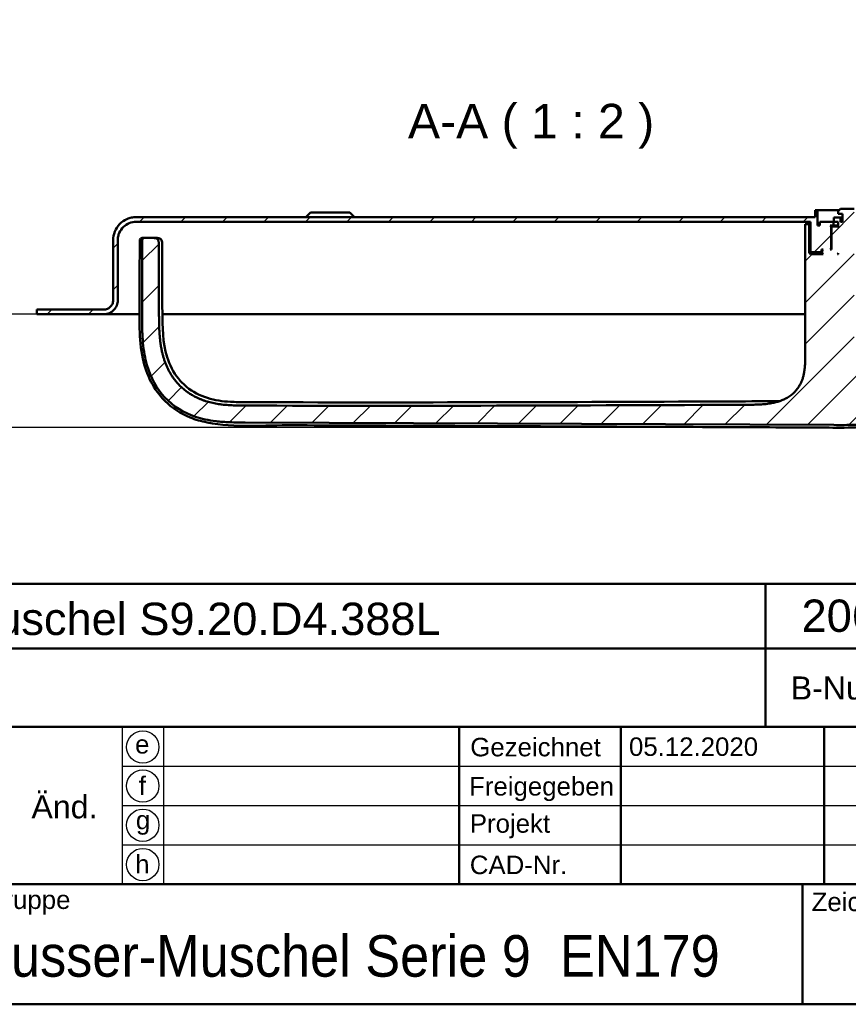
# Model space of a CAD drawing. Header units: millimetres. Extents: x 20 to 833, y 20 to 574.
# Tile 8 of 17: x 541 to 720, y 20 to 233. Entities that reach past the tile are written whole.
import ezdxf
from ezdxf.enums import TextEntityAlignment as Align

# ---------------------------------------------------------------- set-up
doc = ezdxf.new("R2010")
doc.units = ezdxf.units.MM
doc.header["$LTSCALE"] = 2
for name, color, linetype, lineweight in [('Bemaßungen(DIN)', 7, 'Continuous', 25), ('Sichtbare Kanten(DIN)', 7, 'Continuous', 50), ('Skizziergeometrie(DIN)', 7, 'Continuous', 50), ('Skizzierlinie(DIN)', 7, 'Continuous', 25), ('Symbole(DIN)', 7, 'Continuous', 25)]:
    doc.layers.add(name, color=color, linetype=linetype, lineweight=lineweight)
doc.layers.add('Schraffur', color=179, linetype='Continuous', lineweight=9, true_color=0x1e1e47)
doc.styles.add('Aktuell-DIN', font='arial.ttf')
doc.styles.add('Aktuell-DINGroßer Text', font='arial.ttf')
doc.styles.add('STANDARD-DIN~0', font='arial.ttf')
doc.styles.add('Textstil10', font='arial.ttf')
doc.styles.add('Textstil41', font='arial.ttf', dxfattribs={"width": 0.8})
doc.styles.add('Textstil83', font='arial.ttf', dxfattribs={"width": 0.8})
doc.dimstyles.new('CAD-LAN', dxfattribs={"dimscale": 2, "dimtxt": 3.5, "dimasz": 2.5, "dimexe": 3.175, "dimexo": 0, "dimgap": 0.8, "dimtad": 1, "dimrnd": 1e-08, "dimtxsty": 'STANDARD-DIN~0', "dimcen": 0.09, "dimdle": 10, "dimclrd": 250, "dimclre": 250, "dimclrt": 250, "dimadec": 0, "dimazin": 2, "dimtfac": 1, "dimtmove": 0, "dimatfit": 3, "dimfxl": 1, "dimtolj": 1, "dimtzin": 0, "dimlwd": 25, "dimlwe": 25, "dimarcsym": 0})

# ---------------------------------------------------------------- blocks, each defined once
blk = doc.blocks.new('Ränder Standardrahmen')
at = {"layer": 'Skizziergeometrie(DIN)', "flags": 128}
blk.add_lwpolyline([(10, 10), (10, 287), (410, 287), (410, 10), (10, 10)], dxfattribs=at)
blk = doc.blocks.new('Schriftfelder Heusser')
at = {"layer": 'Skizziergeometrie(DIN)'}
for p, q in [((101, 236.92), (291, 236.92)), ((232, 229.92), (232, 236.92)), ((101, 229.92), (291, 229.92)), ((232, 229.92), (232, 221.42)), ((101, 221.42), (291, 221.42)), ((198.85, 221.42), (198.85, 204.42)), ((216.35, 221.42), (216.35, 204.42)), ((238.35, 221.42), (238.35, 204.42)), ((101, 204.42), (291, 204.42)), ((236, 204.42), (236, 191.42)), ((291, 191.42), (101, 191.42))]:
    blk.add_line(p, q, dxfattribs=at)
at = {"layer": 'Skizzierlinie(DIN)'}
for p, q in [((162.35, 221.42), (162.35, 204.42)), ((166.85, 221.42), (166.85, 204.42)), ((162.35, 217.17), (278, 217.17)), ((162.35, 212.92), (278, 212.92)), ((162.35, 208.67), (278, 208.67))]:
    blk.add_line(p, q, dxfattribs=at)
for centre in [(164.6, 219.25), (164.6, 215.04), (164.6, 210.79), (164.6, 206.54)]:
    blk.add_circle(centre, 1.75, dxfattribs=at)
at = {"layer": 'Symbole(DIN)', "color": 179, "true_color": 0x262659, "style": 'Aktuell-DIN'}
for s, insert, char_height, attachment_point in [('B-Nummer', (234.74, 225.62), 2.489, 4), ('\\fArial|b0|i0;e', (164.54, 219.53), 2, 5), ('\\fArial|b0|i0;Gezeichnet', (200.05, 219.23), 2, 4), ('\\fArial|b0|i0;f', (164.55, 215.06), 2, 5), ('\\fArial|b0|i0;Freigegeben', (199.92, 216), 2, 1), ('\\fArial|b0|i0;Projekt', (200, 211.98), 2, 1), ('\\fArial|b0|i0;g', (164.63, 211.05), 2, 5), ('\\fArial|b0|i0;h', (164.55, 206.57), 2, 5), ('\\fArial|b0|i0;CAD-Nr.', (200, 207.5), 2, 1), ('\\fArial|b0|i0;\\H2.0000;Baugruppe', (143.1, 203.73), 2, 1), ('\\fArial|b0|i0;Zeichnungs-Nr.', (237, 203.5), 2, 1)]:
    blk.add_mtext(s, dxfattribs=dict(at, insert=insert, char_height=char_height, attachment_point=attachment_point))
at = {"layer": 'Symbole(DIN)', "color": 179, "true_color": 0x262659, "insert": (156.12, 212.76), "char_height": 2.489, "width": 12.3494, "attachment_point": 5, "style": 'Aktuell-DIN'}
blk.add_mtext('Änd.', dxfattribs=at)
at = {"layer": 'Symbole(DIN)', "color": 7, "insert": (143.1, 196.62), "char_height": 4.5, "width": 90.18, "attachment_point": 4, "style": 'Aktuell-DIN'}
blk.add_mtext('\\fArial|b0|i0;\\W0.90;\\H4.5000;Heusser-Muschel Serie 9  EN179', dxfattribs=at)
at = {"layer": 'Symbole(DIN)', "color": 179, "true_color": 0x262659}
for tag, height, style, p in [('AUTOR', 2.49, 'Aktuell-DIN', (240.03, 219.26)), ('KONTROLLDATUM', 2, 'Textstil10', (217.42, 215.04)), ('KONTROLLIERT_VON', 2, 'Textstil10', (239.98, 215.05))]:
    blk.add_attdef(tag, text='', height=height, dxfattribs=dict(at, style=style)).set_placement(p, align=Align.MIDDLE_LEFT)
at = {"layer": 'Symbole(DIN)', "color": 179, "true_color": 0x262659, "style": 'Textstil10'}
blk.add_attdef('ERSTELLUNGSDATUM_001', (217.23, 218.29), '', height=2, dxfattribs=at)
at = {"layer": 'Symbole(DIN)', "color": 7, "style": 'Textstil83', "width": 0.8}
blk.add_attdef('Anfänglicher_Ansichtsmaßstab_001', (281.57, 213.34), '', height=2.3, dxfattribs=at)
at = {"layer": 'Symbole(DIN)', "color": 179, "true_color": 0x262659, "style": 'Textstil10'}
blk.add_attdef('PROJEKT', text='', height=2, dxfattribs=at).set_placement((217.77, 209.72), align=Align.BOTTOM_LEFT)
at = {"layer": 'Symbole(DIN)', "color": 7, "style": 'Textstil41', "width": 0.8}
blk.add_attdef('STATUS', text='', height=5, dxfattribs=at).set_placement((284.53, 195.86), align=Align.MIDDLE_CENTER)
blk = doc.blocks.new('*D26')
at = {"layer": 'Bemaßungen(DIN)', "color": 250, "linetype": 'Continuous', "lineweight": 25, "true_color": 0x3f3f3f, "transparency": 16777216}
for p, q in [((544.27, 169.32), (512.35, 169.32)), ((518.7, 149.77), (518.7, 164.32)), ((716.62, 144.77), (512.35, 144.77))]:
    blk.add_line(p, q, dxfattribs=at)
at = {"layer": 'Bemaßungen(DIN)', "color": 250, "linetype": 'Continuous', "true_color": 0x3f3f3f, "transparency": 16777216}
for points in [[(517.87, 164.32), (519.54, 164.32), (518.7, 169.32)], [(517.87, 149.77), (519.54, 149.77), (518.7, 144.77)]]:
    blk.add_solid(points, dxfattribs=at)
at = {"layer": 'Defpoints', "color": 0, "linetype": 'Continuous', "transparency": 16777216}
for p in [(518.7, 169.32), (544.27, 169.32), (716.62, 144.77)]:
    blk.add_point(p, dxfattribs=at)
at = {"layer": 'Bemaßungen(DIN)', "color": 250, "linetype": 'Continuous', "lineweight": 25, "true_color": 0x3f3f3f, "transparency": 16777216, "insert": (509.96, 151.94), "char_height": 7, "attachment_point": 1, "rotation": 90, "style": 'STANDARD-DIN~0'}
blk.add_mtext('\\A1;25', dxfattribs=at)

msp = doc.modelspace()

# ---------------------------------------------------------------- hatches: boundary and pattern name
at = {"layer": 'Schraffur'}
h = msp.add_hatch(dxfattribs=at)
h.set_pattern_fill('ANSI31', color=256, scale=50.8, style=0)
h.set_pattern_definition([(45, (0, 0), (-4.49013, 4.49013), [])])
edge = h.paths.add_edge_path()
edge.add_line((751.774, 185.32), (751.774, 172.32))
edge.add_spline(control_points=[(751.774, 172.32), (751.774, 172.112), (751.796, 171.904), (751.88, 171.502), (751.942, 171.309), (752.18, 170.762), (752.408, 170.434), (752.968, 169.894), (753.293, 169.683), (754.007, 169.394), (754.387, 169.32), (754.774, 169.32)], knot_values=[-0.4735831, -0.4735831, -0.4735831, -0.4735831, -0.4108832, -0.4108832, -0.3500812, -0.3500812, -0.2314327, -0.2314327, -0.1160757, -0.1160757, 0, 0, 0, 0], degree=3, periodic=0)
edge.add_line((754.774, 169.32), (758.274, 169.32))
edge.add_line((758.274, 169.32), (758.274, 170.29))
edge.add_line((758.274, 170.29), (757.274, 170.29))
edge.add_line((757.274, 170.29), (757.274, 170.32))
edge.add_line((757.274, 170.32), (754.774, 170.32))
edge.add_spline(control_points=[(754.774, 170.32), (754.635, 170.32), (754.497, 170.335), (754.229, 170.391), (754.1, 170.432), (753.735, 170.591), (753.517, 170.743), (753.157, 171.117), (753.016, 171.333), (752.823, 171.809), (752.774, 172.062), (752.774, 172.32)], knot_values=[-0.3157143, -0.3157143, -0.3157143, -0.3157143, -0.2739221, -0.2739221, -0.2333875, -0.2333875, -0.1542884, -0.1542884, -0.0773838, -0.0773838, 0, 0, 0, 0], degree=3, periodic=0)
edge.add_line((752.774, 172.32), (752.774, 185.32))
edge.add_spline(control_points=[(752.774, 185.32), (752.774, 185.668), (752.739, 186.014), (752.598, 186.685), (752.495, 187.006), (752.098, 187.919), (751.718, 188.464), (750.784, 189.364), (750.243, 189.717), (749.053, 190.198), (748.419, 190.32), (747.774, 190.32)], knot_values=[-0.7893052, -0.7893052, -0.7893052, -0.7893052, -0.6848053, -0.6848053, -0.5834686, -0.5834686, -0.3857211, -0.3857211, -0.1934595, -0.1934595, 0, 0, 0, 0], degree=3, periodic=0)
edge.add_line((747.774, 190.32), (738.774, 190.32))
edge.add_line((738.774, 190.32), (738.774, 191.82))
edge.add_line((738.774, 191.82), (738.274, 191.82))
edge.add_line((738.274, 191.82), (738.274, 188.52))
edge.add_line((738.274, 188.52), (737.774, 188.52))
edge.add_line((737.774, 188.52), (737.774, 189.32))
edge.add_line((737.774, 189.32), (734.774, 189.32))
edge.add_line((734.774, 189.32), (734.774, 188.52))
edge.add_line((734.774, 188.52), (735.524, 188.52))
edge.add_line((735.524, 188.52), (735.324, 188.32))
edge.add_line((735.324, 188.32), (735.324, 183.52))
edge.add_line((735.324, 183.52), (735.524, 183.32))
edge.add_line((735.524, 183.32), (735.274, 183.32))
edge.add_line((735.274, 183.32), (735.274, 188.12))
edge.add_line((735.274, 188.12), (735.074, 188.32))
edge.add_line((735.074, 188.32), (733.974, 188.32))
edge.add_line((733.974, 188.32), (733.774, 188.12))
edge.add_line((733.774, 188.12), (733.774, 189.32))
edge.add_line((733.774, 189.32), (734.76, 189.32))
edge.add_line((734.76, 189.32), (734.76, 190.22))
edge.add_line((734.76, 190.22), (733.324, 190.22))
edge.add_line((733.324, 190.22), (733.324, 189.32))
edge.add_line((733.324, 189.32), (732.874, 189.32))
edge.add_line((732.874, 189.32), (732.874, 191.02))
edge.add_line((732.874, 191.02), (733.774, 191.02))
edge.add_line((733.774, 191.02), (733.774, 191.62))
edge.add_line((733.774, 191.62), (733.274, 192.12))
edge.add_line((733.274, 192.12), (730.324, 192.12))
edge.add_line((730.324, 192.12), (730.324, 177.279))
edge.add_line((730.324, 177.279), (739.833, 177.279))
edge.add_line((739.833, 177.279), (740.817, 178.263))
edge.add_line((740.817, 178.263), (740.817, 186.32))
edge.add_line((740.817, 186.32), (740.817, 188.82))
edge.add_line((740.817, 188.82), (740.074, 188.82))
edge.add_line((740.074, 188.82), (740.074, 182.62))
edge.add_line((740.074, 182.62), (739.774, 182.32))
edge.add_line((739.774, 182.32), (737.074, 182.32))
edge.add_line((737.074, 182.32), (737.274, 182.52))
edge.add_line((737.274, 182.52), (737.274, 183.12))
edge.add_line((737.274, 183.12), (737.074, 183.32))
edge.add_line((737.074, 183.32), (737.374, 183.32))
edge.add_line((737.374, 183.32), (737.374, 182.82))
edge.add_line((737.374, 182.82), (737.474, 182.72))
edge.add_line((737.474, 182.72), (739.574, 182.72))
edge.add_line((739.574, 182.72), (739.774, 182.92))
edge.add_line((739.774, 182.92), (739.774, 189.32))
edge.add_line((739.774, 189.32), (747.774, 189.32))
edge.add_spline(control_points=[(747.774, 189.32), (748.053, 189.32), (748.329, 189.292), (748.866, 189.179), (749.123, 189.097), (749.853, 188.779), (750.289, 188.475), (751.009, 187.728), (751.291, 187.295), (751.677, 186.344), (751.774, 185.836), (751.774, 185.32)], knot_values=[-0.6314442, -0.6314442, -0.6314442, -0.6314442, -0.5478443, -0.5478443, -0.4667749, -0.4667749, -0.3085769, -0.3085769, -0.1547676, -0.1547676, 0, 0, 0, 0], degree=3, periodic=0)
h.paths.add_polyline_path([(733.774, 182.32), (733.774, 182.52), (733.974, 182.32)], flags=0)
edge = h.paths.add_edge_path()
edge.add_line((561.774, 172.32), (561.774, 185.32))
edge.add_spline(control_points=[(561.774, 185.32), (561.774, 185.599), (561.803, 185.876), (561.915, 186.412), (561.998, 186.669), (562.316, 187.399), (562.62, 187.835), (563.367, 188.555), (563.8, 188.837), (564.751, 189.223), (565.258, 189.32), (565.774, 189.32)], knot_values=[-0.6314442, -0.6314442, -0.6314442, -0.6314442, -0.5478443, -0.5478443, -0.4667749, -0.4667749, -0.3085769, -0.3085769, -0.1547676, -0.1547676, 0, 0, 0, 0], degree=3, periodic=0)
edge.add_line((565.774, 189.32), (711.774, 189.32))
edge.add_line((711.774, 189.32), (711.774, 182.92))
edge.add_line((711.774, 182.92), (711.974, 182.72))
edge.add_line((711.974, 182.72), (714.074, 182.72))
edge.add_line((714.074, 182.72), (714.174, 182.82))
edge.add_line((714.174, 182.82), (714.174, 183.32))
edge.add_line((714.174, 183.32), (714.474, 183.32))
edge.add_line((714.474, 183.32), (714.274, 183.12))
edge.add_line((714.274, 183.12), (714.274, 182.52))
edge.add_line((714.274, 182.52), (714.474, 182.32))
edge.add_line((714.474, 182.32), (711.774, 182.32))
edge.add_line((711.774, 182.32), (711.474, 182.62))
edge.add_line((711.474, 182.62), (711.474, 188.82))
edge.add_line((711.474, 188.82), (710.631, 188.82))
edge.add_line((710.631, 188.82), (710.631, 186.32))
edge.add_line((710.631, 186.32), (710.631, 160.904))
edge.add_spline(control_points=[(710.631, 160.904), (710.631, 156.458), (710.631, 152.9), (707.103, 149.77), (703.077, 149.752), (698.043, 149.73)], knot_values=[0, 0, 0, 0, 0, 0, 1, 1, 1, 1, 1, 1], degree=5, periodic=0)
edge.add_spline(control_points=[(698.043, 149.73), (661.847, 149.572), (625.65, 149.429), (589.453, 149.558)], knot_values=[0.0000183, 0.0000183, 0.0000183, 0.0000183, 10.8591286, 10.8591286, 10.8591286, 10.8591286], degree=3, periodic=0)
edge.add_spline(control_points=[(589.453, 149.558), (582.917, 149.581), (576.957, 149.61), (570.764, 155.287), (570.737, 161.767), (570.703, 169.858)], knot_values=[0, 0, 0, 0, 0, 0, 1, 1, 1, 1, 1, 1], degree=5, periodic=0)
edge.add_spline(control_points=[(570.703, 169.858), (570.673, 177.155), (570.656, 181.042), (570.655, 184.407)], knot_values=[0, 0, 0, 0, 1.0033721, 1.0033721, 1.0033721, 1.0033721], weights=[1.044297, 1.00552, 1.0006869, 1.0000845], degree=3, periodic=0)
edge.add_spline(control_points=[(570.655, 184.407), (570.655, 184.973), (570.655, 185.48), (570.342, 185.82), (569.82, 185.82), (569.244, 185.82)], knot_values=[0, 0, 0, 0, 0, 0, 1, 1, 1, 1, 1, 1], degree=5, periodic=0)
edge.add_line((569.244, 185.82), (567.654, 185.82))
edge.add_spline(control_points=[(567.654, 185.82), (567.549, 185.82), (567.441, 185.82), (567.308, 185.783), (567.27, 185.767), (567.205, 185.721), (567.179, 185.693), (567.131, 185.619), (567.115, 185.571), (567.089, 185.439), (567.089, 185.346), (567.089, 185.255)], knot_values=[-0.0997525, -0.0997525, -0.0997525, -0.0997525, -0.0687231, -0.0687231, -0.0556331, -0.0556331, -0.0432165, -0.0432165, -0.0273736, -0.0273736, -0.0000528, -0.0000528, -0.0000528, -0.0000528], degree=3, periodic=0)
edge.add_spline(control_points=[(567.089, 185.255), (567.088, 183.337), (567.085, 181.506), (567.079, 179.579), (567.073, 177.63), (567.065, 175.624), (567.057, 173.686), (567.052, 172.4), (567.046, 171.115), (567.041, 169.829)], knot_values=[0, 0, 0, 0, 0.4082996, 0.4082996, 0.4082996, 0.82096, 0.82096, 0.82096, 1.0946134, 1.0946134, 1.0946134, 1.0946134], degree=3, periodic=0)
edge.add_spline(control_points=[(567.041, 169.829), (567.036, 168.693), (567.029, 167.554), (567.057, 166.34), (567.085, 165.126), (567.148, 164.059), (567.235, 163.141), (567.41, 161.304), (567.693, 159.808), (568.096, 158.399), (569.71, 152.762), (573.332, 148.879), (578.624, 147.116), (579.946, 146.675), (581.352, 146.361), (583.079, 146.159), (583.942, 146.058), (584.945, 145.983), (586.086, 145.943), (587.228, 145.902), (588.299, 145.899), (589.369, 145.894)], knot_values=[0, 0, 0, 0, 0.2406476, 0.2406476, 0.2406476, 0.4812952, 0.4812952, 0.4812952, 0.9625904, 0.9625904, 0.9625904, 2.8877711, 2.8877711, 2.8877711, 3.3690663, 3.3690663, 3.3690663, 3.6097139, 3.6097139, 3.6097139, 3.8503615, 3.8503615, 3.8503615, 3.8503615], degree=3, periodic=0)
edge.add_line((589.369, 145.894), (716.842, 145.348))
edge.add_spline(control_points=[(716.842, 145.348), (718.308, 145.341), (719.775, 145.334), (721.335, 145.378), (722.894, 145.422), (724.276, 145.512), (725.631, 145.667)], knot_values=[0, 0, 0, 0, 0.4403832, 0.4403832, 0.4403832, 0.8807664, 0.8807664, 0.8807664, 0.8807664], degree=3, periodic=0)
edge.add_spline(control_points=[(725.631, 145.667), (727.411, 145.87), (729.021, 146.175), (730.535, 146.596)], knot_values=[0, 0, 0, 0, 0.5001725, 0.5001725, 0.5001725, 0.5001725], degree=3, periodic=0)
edge.add_spline(control_points=[(730.535, 146.596), (732.07, 147.022), (733.75, 147.637), (735.576, 148.442)], knot_values=[0, 0, 0, 0, 0.5374565, 0.5374565, 0.5374565, 0.5374565], degree=3, periodic=0)
edge.add_spline(control_points=[(735.576, 148.442), (736.04, 148.646), (736.374, 148.8), (736.777, 148.996), (737.18, 149.192), (737.575, 149.394), (737.968, 149.597), (738.066, 149.647), (738.165, 149.698), (738.263, 149.749), (738.558, 149.901), (738.854, 150.053), (739.151, 150.201), (739.201, 150.226), (739.25, 150.25), (739.3, 150.274), (739.35, 150.299), (739.399, 150.323), (739.449, 150.347), (739.699, 150.467), (739.95, 150.583), (740.207, 150.69), (740.259, 150.711), (740.31, 150.732), (740.36, 150.752)], knot_values=[0, 0, 0, 0, 0.1300988, 0.1300988, 0.1300988, 0.2601975, 0.2601975, 0.2601975, 0.2927222, 0.2927222, 0.2927222, 0.3902963, 0.3902963, 0.3902963, 0.4065586, 0.4065586, 0.4065586, 0.422821, 0.422821, 0.422821, 0.5041327, 0.5041327, 0.5041327, 0.5203951, 0.5203951, 0.5203951, 0.5203951], degree=3, periodic=0)
edge.add_spline(control_points=[(740.36, 150.752), (740.453, 150.789), (740.544, 150.823), (740.66, 150.898), (740.696, 150.93), (740.758, 151.01), (740.779, 151.056), (740.817, 151.199), (740.817, 151.304), (740.817, 151.408)], knot_values=[-0.0935252, -0.0935252, -0.0935252, -0.0935252, -0.0642653, -0.0642653, -0.0483657, -0.0483657, -0.0312512, -0.0312512, 0, 0, 0, 0], degree=3, periodic=0)
edge.add_line((740.817, 151.408), (740.817, 171.378))
edge.add_line((740.817, 171.378), (739.833, 172.362))
edge.add_line((739.833, 172.362), (730.324, 172.362))
edge.add_line((730.324, 172.362), (730.324, 157.12))
edge.add_line((730.324, 157.12), (721.224, 157.12))
edge.add_line((721.224, 157.12), (721.224, 192.12))
edge.add_line((721.224, 192.12), (718.274, 192.12))
edge.add_line((718.274, 192.12), (717.774, 191.62))
edge.add_line((717.774, 191.62), (717.774, 191.02))
edge.add_line((717.774, 191.02), (718.674, 191.02))
edge.add_line((718.674, 191.02), (718.674, 189.32))
edge.add_line((718.674, 189.32), (718.224, 189.32))
edge.add_line((718.224, 189.32), (718.224, 190.22))
edge.add_line((718.224, 190.22), (716.788, 190.22))
edge.add_line((716.788, 190.22), (716.788, 189.32))
edge.add_line((716.788, 189.32), (717.774, 189.32))
edge.add_line((717.774, 189.32), (717.774, 188.12))
edge.add_line((717.774, 188.12), (717.574, 188.32))
edge.add_line((717.574, 188.32), (716.474, 188.32))
edge.add_line((716.474, 188.32), (716.274, 188.12))
edge.add_line((716.274, 188.12), (716.274, 183.32))
edge.add_line((716.274, 183.32), (716.024, 183.32))
edge.add_line((716.024, 183.32), (716.224, 183.52))
edge.add_line((716.224, 183.52), (716.224, 188.32))
edge.add_line((716.224, 188.32), (716.024, 188.52))
edge.add_line((716.024, 188.52), (716.774, 188.52))
edge.add_line((716.774, 188.52), (716.774, 189.32))
edge.add_line((716.774, 189.32), (713.774, 189.32))
edge.add_line((713.774, 189.32), (713.774, 188.52))
edge.add_line((713.774, 188.52), (713.274, 188.52))
edge.add_line((713.274, 188.52), (713.274, 191.82))
edge.add_line((713.274, 191.82), (712.774, 191.82))
edge.add_line((712.774, 191.82), (712.774, 190.32))
edge.add_line((712.774, 190.32), (565.774, 190.32))
edge.add_spline(control_points=[(565.774, 190.32), (565.427, 190.32), (565.08, 190.285), (564.41, 190.144), (564.088, 190.041), (563.176, 189.644), (562.631, 189.264), (561.731, 188.33), (561.378, 187.789), (560.896, 186.599), (560.774, 185.965), (560.774, 185.32)], knot_values=[-0.7893052, -0.7893052, -0.7893052, -0.7893052, -0.6848053, -0.6848053, -0.5834686, -0.5834686, -0.3857211, -0.3857211, -0.1934595, -0.1934595, 0, 0, 0, 0], degree=3, periodic=0)
edge.add_line((560.774, 185.32), (560.774, 172.32))
edge.add_spline(control_points=[(560.774, 172.32), (560.774, 172.181), (560.76, 172.043), (560.704, 171.775), (560.663, 171.646), (560.504, 171.281), (560.352, 171.063), (559.978, 170.703), (559.762, 170.562), (559.286, 170.369), (559.032, 170.32), (558.774, 170.32)], knot_values=[-0.3157221, -0.3157221, -0.3157221, -0.3157221, -0.2739221, -0.2739221, -0.2333875, -0.2333875, -0.1542884, -0.1542884, -0.0773838, -0.0773838, -0.0000019, -0.0000019, -0.0000019, -0.0000019], degree=3, periodic=0)
edge.add_line((558.774, 170.32), (544.274, 170.32))
edge.add_line((544.274, 170.32), (544.274, 169.32))
edge.add_line((544.274, 169.32), (558.774, 169.32))
edge.add_spline(control_points=[(558.774, 169.32), (558.983, 169.32), (559.191, 169.342), (559.593, 169.426), (559.786, 169.488), (560.333, 169.726), (560.66, 169.954), (561.2, 170.515), (561.412, 170.839), (561.701, 171.553), (561.774, 171.933), (561.774, 172.32)], knot_values=[-0.4735831, -0.4735831, -0.4735831, -0.4735831, -0.4108832, -0.4108832, -0.3500812, -0.3500812, -0.2314327, -0.2314327, -0.1160757, -0.1160757, 0, 0, 0, 0], degree=3, periodic=0)
h.paths.add_polyline_path([(717.774, 182.52), (717.774, 182.32), (717.574, 182.32)], flags=0)

# ---------------------------------------------------------------- linework, layer by layer
at = {"layer": 'Sichtbare Kanten(DIN)'}
for p, q in [((713.274, 191.82), (712.774, 191.82)), ((712.774, 191.82), (712.774, 190.32)), ((713.274, 188.52), (713.274, 191.82)), ((713.274, 191.82), (717.974, 191.82)), ((718.274, 192.12), (717.774, 191.62)), ((721.224, 192.12), (718.274, 192.12)), ((712.774, 190.32), (565.774, 190.32)), ((603.524, 191.32), (602.524, 190.32)), ((603.524, 191.32), (612.024, 191.32)), ((612.024, 191.32), (613.024, 190.32)), ((718.224, 190.22), (716.788, 190.22)), ((716.788, 190.22), (716.788, 189.32)), ((717.774, 191.62), (717.774, 191.02)), ((717.774, 191.02), (718.674, 191.02)), ((718.224, 189.32), (718.224, 190.22)), ((718.674, 190.22), (718.224, 190.22)), ((718.674, 191.02), (718.674, 189.32)), ((565.774, 189.32), (711.774, 189.32)), ((711.474, 188.82), (710.631, 188.82)), ((710.631, 186.32), (710.631, 188.82)), ((710.631, 186.32), (710.631, 188.82)), ((711.474, 182.62), (711.474, 188.82)), ((711.774, 188.82), (711.474, 188.82)), ((711.774, 189.32), (711.774, 182.92)), ((713.774, 188.52), (713.274, 188.52)), ((716.774, 189.32), (713.774, 189.32)), ((713.774, 189.32), (713.774, 188.52)), ((716.224, 188.32), (716.024, 188.52)), ((716.024, 188.52), (716.774, 188.52)), ((716.224, 183.52), (716.224, 188.32)), ((716.224, 188.32), (716.474, 188.32)), ((716.474, 188.32), (716.274, 188.12)), ((716.274, 188.12), (716.274, 183.32)), ((717.574, 188.32), (716.474, 188.32)), ((716.774, 188.52), (716.774, 189.32)), ((716.774, 189.32), (716.788, 189.32)), ((717.774, 188.52), (716.774, 188.52)), ((716.788, 189.32), (717.774, 189.32)), ((717.774, 188.12), (717.574, 188.32)), ((717.774, 188.32), (717.574, 188.32)), ((717.774, 189.32), (717.774, 188.12)), ((718.674, 189.32), (718.224, 189.32)), ((567.654, 185.82), (569.244, 185.82)), ((569.244, 185.82), (569.947, 185.82)), ((710.631, 186.32), (710.631, 160.904)), ((710.631, 186.32), (710.631, 160.904)), ((560.774, 185.32), (560.774, 172.32)), ((560.774, 172.32), (560.774, 185.32)), ((561.774, 172.32), (561.774, 185.32)), ((714.174, 182.82), (714.174, 183.32)), ((714.174, 183.32), (714.474, 183.32)), ((714.474, 183.32), (714.274, 183.12)), ((716.024, 183.32), (716.224, 183.52)), ((716.274, 183.32), (716.024, 183.32)), ((716.274, 183.52), (716.224, 183.52)), ((711.774, 182.32), (711.474, 182.62)), ((714.274, 182.62), (711.474, 182.62)), ((711.774, 182.92), (711.974, 182.72)), ((714.474, 182.32), (711.774, 182.32)), ((711.974, 182.72), (714.074, 182.72)), ((714.074, 182.72), (714.174, 182.82)), ((714.074, 182.72), (714.274, 182.72)), ((714.274, 182.82), (714.174, 182.82)), ((714.274, 183.12), (714.274, 182.52)), ((714.274, 182.52), (714.474, 182.32)), ((717.574, 182.32), (717.774, 182.52)), ((717.774, 182.32), (717.574, 182.32)), ((717.774, 182.52), (717.774, 182.32)), ((560.774, 172.32), (560.774, 172.32)), ((558.774, 170.32), (544.274, 170.32)), ((544.274, 170.32), (544.274, 169.32)), ((544.274, 170.29), (544.274, 170.29)), ((544.274, 169.32), (544.274, 170.29)), ((544.274, 169.32), (558.774, 169.32)), ((544.274, 169.32), (544.274, 169.32)), ((566.458, 169.32), (558.774, 169.32)), ((584.313, 169.32), (571.434, 169.32)), ((710.631, 169.32), (584.313, 169.32)), ((716.842, 145.348), (589.369, 145.894))]:
    msp.add_line(p, q, dxfattribs=at)
for points, degree, knots in [([(565.774, 190.32), (565.427, 190.32), (565.08, 190.285), (564.41, 190.144), (564.088, 190.041), (563.176, 189.644), (562.631, 189.264), (561.731, 188.33), (561.378, 187.789), (560.896, 186.599), (560.774, 185.965), (560.774, 185.32)], 3, [-0.78930523, -0.78930523, -0.78930523, -0.78930523, -0.68480532, -0.68480532, -0.58346864, -0.58346864, -0.38572109, -0.38572109, -0.19345948, -0.19345948, 0, 0, 0, 0]), ([(561.774, 185.32), (561.774, 185.599), (561.803, 185.876), (561.915, 186.412), (561.998, 186.669), (562.316, 187.399), (562.62, 187.835), (563.367, 188.555), (563.8, 188.837), (564.751, 189.223), (565.258, 189.32), (565.774, 189.32)], 3, [-0.63144419, -0.63144419, -0.63144419, -0.63144419, -0.54784426, -0.54784426, -0.46677491, -0.46677491, -0.30857687, -0.30857687, -0.15476759, -0.15476759, 0, 0, 0, 0]), ([(725.626, 145.105), (721.272, 144.607), (716.865, 144.786), (705.146, 144.837), (697.81, 144.868), (668.466, 144.994), (646.458, 145.088), (616.197, 145.218), (607.944, 145.253), (593.498, 145.316), (587.202, 144.715), (579.862, 146.144), (578.614, 146.498), (575.423, 147.793), (573.54, 149.013), (570.789, 151.754), (569.759, 153.188), (568.156, 156.294), (567.578, 157.999), (566.732, 161.847), (566.555, 164.031), (566.406, 169.822), (566.496, 173.447), (566.514, 178.529), (566.519, 179.988), (566.525, 182.176), (566.527, 182.906), (566.526, 184), (566.524, 184.365), (566.529, 184.825), (566.531, 184.921), (566.537, 185.127), (566.543, 185.239), (566.565, 185.386), (566.575, 185.431), (566.611, 185.553), (566.645, 185.619), (566.731, 185.718), (566.783, 185.755), (566.892, 185.795), (566.939, 185.806), (567.023, 185.816), (567.057, 185.819), (567.111, 185.821), (567.131, 185.821), (567.172, 185.822), (567.193, 185.822), (567.214, 185.822)], 3, [0, 0, 0, 0, 1.3147732, 1.3147732, 3.5156069, 3.5156069, 10.1181079, 10.1181079, 12.5940457, 12.5940457, 14.4517512, 14.4517512, 14.8372417, 14.8372417, 15.4848677, 15.4848677, 16.0022412, 16.0022412, 16.5333209, 16.5333209, 17.1842684, 17.1842684, 18.2712861, 18.2712861, 18.7090006, 18.7090006, 18.9277979, 18.9277979, 19.037268, 19.037268, 19.0659314, 19.0659314, 19.1002429, 19.1002429, 19.1167144, 19.1167144, 19.1500843, 19.1500843, 19.1808225, 19.1808225, 19.1996381, 19.1996381, 19.21058, 19.21058, 19.2165994, 19.2165994, 19.2229076, 19.2229076, 19.2229076, 19.2229076]), ([(567.654, 185.82), (567.549, 185.82), (567.441, 185.82), (567.308, 185.783), (567.27, 185.767), (567.205, 185.721), (567.179, 185.693), (567.131, 185.619), (567.115, 185.571), (567.089, 185.439), (567.089, 185.346), (567.089, 185.255)], 3, [-0.099752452, -0.099752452, -0.099752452, -0.099752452, -0.068723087, -0.068723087, -0.055633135, -0.055633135, -0.043216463, -0.043216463, -0.027373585, -0.027373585, -0.000052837, -0.000052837, -0.000052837, -0.000052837]), ([(567.095, 185.811), (567.095, 185.811), (567.095, 185.811), (567.098, 185.812), (567.11, 185.813), (567.143, 185.817), (567.158, 185.818), (567.192, 185.82), (567.21, 185.821), (567.246, 185.822), (567.261, 185.823), (567.286, 185.823), (567.296, 185.823), (567.313, 185.823), (567.319, 185.823), (567.329, 185.823), (567.332, 185.823), (567.338, 185.823), (567.34, 185.823), (567.342, 185.823), (567.342, 185.823), (567.343, 185.823), (567.343, 185.823), (567.343, 185.823)], 3, [0.040889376, 0.040889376, 0.040889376, 0.040889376, 0.04351179, 0.04351179, 0.063943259, 0.063943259, 0.075266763, 0.075266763, 0.084557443, 0.084557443, 0.090252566, 0.090252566, 0.093339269, 0.093339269, 0.095419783, 0.095419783, 0.096311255, 0.096311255, 0.09697961, 0.09697961, 0.097042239, 0.097042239, 0.097097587, 0.097097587, 0.097097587, 0.097097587]), ([(567.26, 185.817), (567.256, 185.817), (567.25, 185.818), (567.245, 185.819), (567.239, 185.819), (567.233, 185.82), (567.232, 185.82)], 5, [1.370673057, 1.370673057, 1.370673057, 1.370673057, 1.370673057, 1.370673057, 1.391806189, 1.395873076, 1.395873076, 1.395873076, 1.395873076, 1.395873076, 1.395873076]), ([(567.239, 185.815), (567.239, 185.815), (567.24, 185.815), (567.244, 185.815), (567.252, 185.816), (567.28, 185.818), (567.3, 185.82), (567.345, 185.821), (567.363, 185.822), (567.397, 185.822), (567.41, 185.822), (567.432, 185.822), (567.441, 185.822), (567.45, 185.822)], 3, [0.04302321, 0.04302321, 0.04302321, 0.04302321, 0.048472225, 0.048472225, 0.065382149, 0.065382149, 0.082093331, 0.082093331, 0.090516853, 0.090516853, 0.094716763, 0.094716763, 0.097316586, 0.097316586, 0.097316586, 0.097316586]), ([(567.337, 185.816), (567.337, 185.816), (567.344, 185.817), (567.365, 185.818), (567.372, 185.818), (567.384, 185.819), (567.387, 185.819), (567.391, 185.819), (567.392, 185.819), (567.405, 185.82), (567.419, 185.82), (567.443, 185.821), (567.449, 185.821), (567.465, 185.821), (567.474, 185.821), (567.491, 185.821), (567.497, 185.821), (567.508, 185.821), (567.512, 185.821), (567.518, 185.821), (567.52, 185.821), (567.522, 185.821), (567.523, 185.821), (567.524, 185.821), (567.524, 185.821), (567.524, 185.821), (567.524, 185.821), (567.524, 185.821)], 3, [0.043257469, 0.043257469, 0.043257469, 0.043257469, 0.063911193, 0.063911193, 0.072195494, 0.072195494, 0.074953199, 0.074953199, 0.075872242, 0.075872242, 0.085106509, 0.085106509, 0.088411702, 0.088411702, 0.091991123, 0.091991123, 0.094059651, 0.094059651, 0.095367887, 0.095367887, 0.095908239, 0.095908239, 0.096110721, 0.096110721, 0.09616816, 0.09616816, 0.09618252, 0.09618252, 0.09618252, 0.09618252]), ([(567.422, 185.818), (567.422, 185.818), (567.433, 185.819), (567.465, 185.82), (567.473, 185.82), (567.49, 185.82), (567.498, 185.82), (567.512, 185.821), (567.518, 185.821), (567.531, 185.821), (567.539, 185.821), (567.553, 185.821), (567.558, 185.821), (567.566, 185.821), (567.569, 185.821), (567.572, 185.821), (567.572, 185.821), (567.573, 185.821), (567.574, 185.821), (567.574, 185.821)], 3, [0.041204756, 0.041204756, 0.041204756, 0.041204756, 0.068784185, 0.068784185, 0.076970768, 0.076970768, 0.082340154, 0.082340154, 0.085424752, 0.085424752, 0.08876935, 0.08876935, 0.090316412, 0.090316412, 0.091134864, 0.091134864, 0.091301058, 0.091301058, 0.091425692, 0.091425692, 0.091425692, 0.091425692]), ([(567.488, 185.819), (567.488, 185.819), (567.49, 185.819), (567.498, 185.819), (567.508, 185.82), (567.532, 185.82), (567.54, 185.82), (567.556, 185.82), (567.563, 185.82), (567.577, 185.821), (567.583, 185.821), (567.593, 185.821), (567.597, 185.821), (567.604, 185.821), (567.607, 185.821), (567.609, 185.821)], 3, [0.041130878, 0.041130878, 0.041130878, 0.041130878, 0.052585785, 0.052585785, 0.07295608, 0.07295608, 0.080887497, 0.080887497, 0.086067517, 0.086067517, 0.08868268, 0.08868268, 0.089993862, 0.089993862, 0.090808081, 0.090808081, 0.090808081, 0.090808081]), ([(567.535, 185.82), (567.535, 185.82), (567.536, 185.82), (567.542, 185.82), (567.552, 185.82), (567.578, 185.82), (567.583, 185.82), (567.593, 185.82), (567.598, 185.82), (567.607, 185.82), (567.611, 185.82), (567.616, 185.82), (567.618, 185.82), (567.622, 185.82), (567.623, 185.82), (567.627, 185.82), (567.628, 185.82), (567.631, 185.82), (567.632, 185.82), (567.633, 185.82), (567.633, 185.82), (567.633, 185.82), (567.633, 185.82), (567.633, 185.82)], 3, [0.042153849, 0.042153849, 0.042153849, 0.042153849, 0.051584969, 0.051584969, 0.077457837, 0.077457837, 0.082709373, 0.082709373, 0.08665462, 0.08665462, 0.088479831, 0.088479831, 0.089149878, 0.089149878, 0.089838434, 0.089838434, 0.090267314, 0.090267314, 0.090572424, 0.090572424, 0.090605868, 0.090605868, 0.090618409, 0.090618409, 0.090618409, 0.090618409]), ([(567.56, 185.82), (567.56, 185.82), (567.56, 185.82), (567.56, 185.82), (567.56, 185.82), (567.563, 185.82), (567.57, 185.82), (567.599, 185.82), (567.607, 185.82), (567.623, 185.82), (567.627, 185.82), (567.634, 185.82), (567.637, 185.82), (567.644, 185.82), (567.648, 185.82), (567.652, 185.82), (567.652, 185.82), (567.653, 185.82), (567.653, 185.82), (567.654, 185.82), (567.654, 185.82), (567.654, 185.82)], 3, [0.045423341, 0.045423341, 0.045423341, 0.045423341, 0.048719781, 0.048719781, 0.050905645, 0.050905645, 0.072892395, 0.072892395, 0.079342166, 0.079342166, 0.080984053, 0.080984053, 0.082214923, 0.082214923, 0.083325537, 0.083325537, 0.083462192, 0.083462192, 0.083530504, 0.083530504, 0.08354758, 0.08354758, 0.08354758, 0.08354758]), ([(567.562, 185.82), (567.562, 185.82), (567.565, 185.82), (567.579, 185.82), (567.587, 185.82), (567.602, 185.82), (567.606, 185.82), (567.616, 185.82), (567.62, 185.82), (567.628, 185.82), (567.632, 185.82), (567.638, 185.82), (567.64, 185.82), (567.644, 185.82), (567.646, 185.82), (567.647, 185.82)], 3, [0.042845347, 0.042845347, 0.042845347, 0.042845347, 0.063924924, 0.063924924, 0.077136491, 0.077136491, 0.081925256, 0.081925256, 0.085010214, 0.085010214, 0.086567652, 0.086567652, 0.087348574, 0.087348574, 0.087833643, 0.087833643, 0.087833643, 0.087833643]), ([(567.622, 185.82), (567.622, 185.82), (567.621, 185.82), (567.62, 185.82), (567.619, 185.82), (567.617, 185.82), (567.617, 185.82)], 5, [0.504286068, 0.504286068, 0.504286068, 0.504286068, 0.504286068, 0.504286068, 0.521884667, 0.544861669, 0.544861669, 0.544861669, 0.544861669, 0.544861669, 0.544861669]), ([(569.971, 185.82), (569.971, 185.82), (569.971, 185.82), (569.971, 185.82), (569.971, 185.82), (569.971, 185.82), (569.971, 185.82), (569.971, 185.82), (569.971, 185.82), (569.972, 185.82), (569.972, 185.82), (569.973, 185.82), (569.973, 185.82), (569.973, 185.82), (569.973, 185.82), (569.974, 185.82), (569.974, 185.82), (569.974, 185.82), (569.974, 185.82), (569.974, 185.82), (569.974, 185.82), (569.974, 185.82), (569.974, 185.82), (569.975, 185.82), (569.975, 185.82), (569.976, 185.82), (569.976, 185.82), (569.978, 185.82), (569.979, 185.82), (569.983, 185.82), (569.988, 185.82), (569.997, 185.82), (570, 185.82), (570.011, 185.82), (570.019, 185.82), (570.061, 185.82), (570.095, 185.82), (570.163, 185.82), (570.197, 185.819), (570.299, 185.816), (570.367, 185.813), (570.571, 185.796), (570.71, 185.773), (570.902, 185.699), (570.964, 185.668), (571.075, 185.589), (571.126, 185.541), (571.211, 185.433), (571.245, 185.373), (571.326, 185.184), (571.352, 185.047), (571.384, 184.742), (571.383, 184.572), (571.384, 184.402)], 3, [0, 0, 0, 0, 0.00007948, 0.00007948, 0.00023843, 0.00023843, 0.00055634, 0.00055634, 0.00119216, 0.00119216, 0.00247649, 0.00247649, 0.00263941, 0.00263941, 0.00267988, 0.00267988, 0.00270001, 0.00270001, 0.00272021, 0.00272021, 0.00274029, 0.00274029, 0.00278045, 0.00278045, 0.00286031, 0.00286031, 0.00317882, 0.00317882, 0.00381464, 0.00381464, 0.00640667, 0.00640667, 0.00768677, 0.00768677, 0.01025221, 0.01025221, 0.02044749, 0.02044749, 0.03062153, 0.03062153, 0.05097922, 0.05097922, 0.09220659, 0.09220659, 0.11272488, 0.11272488, 0.13329354, 0.13329354, 0.15379743, 0.15379743, 0.19482926, 0.19482926, 0.24572243, 0.24572243, 0.24572243, 0.24572243]), ([(567.089, 185.255), (567.088, 183.337), (567.085, 181.506), (567.079, 179.579), (567.073, 177.63), (567.065, 175.624), (567.057, 173.686), (567.052, 172.4), (567.046, 171.115), (567.041, 169.829)], 3, [0, 0, 0, 0, 0.4082996, 0.4082996, 0.4082996, 0.82096, 0.82096, 0.82096, 1.0946134, 1.0946134, 1.0946134, 1.0946134]), ([(560.774, 172.32), (560.774, 172.181), (560.76, 172.043), (560.704, 171.775), (560.663, 171.646), (560.504, 171.281), (560.352, 171.063), (559.978, 170.703), (559.762, 170.562), (559.286, 170.369), (559.032, 170.32), (558.774, 170.32)], 3, [-0.31572209, -0.31572209, -0.31572209, -0.31572209, -0.27392213, -0.27392213, -0.23338746, -0.23338746, -0.15428844, -0.15428844, -0.07738379, -0.07738379, -0.00000194, -0.00000194, -0.00000194, -0.00000194]), ([(558.774, 169.32), (558.983, 169.32), (559.191, 169.342), (559.593, 169.426), (559.786, 169.488), (560.333, 169.726), (560.66, 169.954), (561.2, 170.515), (561.412, 170.839), (561.701, 171.553), (561.774, 171.933), (561.774, 172.32)], 3, [-0.47358314, -0.47358314, -0.47358314, -0.47358314, -0.41088319, -0.41088319, -0.35008119, -0.35008119, -0.23143265, -0.23143265, -0.11607569, -0.11607569, 0, 0, 0, 0]), ([(589.369, 145.894), (588.299, 145.899), (587.228, 145.902), (586.086, 145.943), (584.945, 145.983), (583.942, 146.058), (583.079, 146.159), (581.352, 146.361), (579.946, 146.675), (578.624, 147.116), (573.332, 148.879), (569.71, 152.762), (568.096, 158.399), (567.693, 159.808), (567.41, 161.304), (567.235, 163.141), (567.148, 164.059), (567.085, 165.126), (567.057, 166.34), (567.029, 167.554), (567.036, 168.693), (567.041, 169.829)], 3, [0, 0, 0, 0, 0.2406476, 0.2406476, 0.2406476, 0.4812952, 0.4812952, 0.4812952, 0.9625904, 0.9625904, 0.9625904, 2.8877711, 2.8877711, 2.8877711, 3.3690663, 3.3690663, 3.3690663, 3.6097139, 3.6097139, 3.6097139, 3.8503615, 3.8503615, 3.8503615, 3.8503615]), ([(571.432, 169.858), (571.446, 166.568), (571.471, 163.179), (572.985, 158.364), (573.808, 156.741), (575.445, 154.729), (576.043, 154.129), (578.005, 152.522), (579.569, 151.714), (582.794, 150.694), (584.487, 150.456), (587.261, 150.298), (588.358, 150.293), (589.453, 150.289)], 3, [0, 0, 0, 0, 0.9871971, 0.9871971, 1.5142072, 1.5142072, 1.7654789, 1.7654789, 2.2752844, 2.2752844, 2.7801551, 2.7801551, 3.108808, 3.108808, 3.108808, 3.108808]), ([(589.453, 150.289), (622.787, 150.173), (656.121, 150.285), (693.114, 150.442), (696.774, 150.458), (700.433, 150.474)], 3, [0, 0, 0, 0, 10.0001203, 10.0001203, 11.0980219, 11.0980219, 11.0980219, 11.0980219]), ([(700.433, 150.474), (701.501, 150.479), (702.57, 150.478), (704.147, 150.506), (704.666, 150.519), (705.179, 150.542)], 3, [0, 0, 0, 0, 0.32031018, 0.32031018, 0.4743031, 0.4743031, 0.4743031, 0.4743031]), ([(725.631, 145.667), (724.276, 145.512), (722.894, 145.422), (721.335, 145.378), (719.775, 145.334), (718.308, 145.341), (716.842, 145.348)], 3, [0, 0, 0, 0, 0.44038321, 0.44038321, 0.44038321, 0.88076642, 0.88076642, 0.88076642, 0.88076642])]:
    msp.add_open_spline(points, degree=degree, knots=knots, dxfattribs=at)
for points, degree in [([(567.222, 185.82), (567.219, 185.82), (567.217, 185.82), (567.214, 185.82)], 3), ([(567.469, 185.821), (567.465, 185.821), (567.461, 185.822), (567.458, 185.822), (567.454, 185.822), (567.45, 185.822)], 5), ([(567.536, 185.821), (567.534, 185.821), (567.532, 185.821), (567.529, 185.821), (567.527, 185.821), (567.524, 185.821)], 5), ([(567.615, 185.82), (567.614, 185.82), (567.613, 185.821), (567.611, 185.821), (567.61, 185.821), (567.609, 185.821)], 5), ([(570.655, 184.407), (570.655, 184.973), (570.655, 185.48), (570.342, 185.82), (569.82, 185.82), (569.244, 185.82)], 5), ([(569.947, 185.82), (569.957, 185.82), (569.967, 185.82), (569.977, 185.82), (569.987, 185.82), (569.997, 185.82)], 5), ([(571.384, 184.402), (571.386, 179.554), (571.411, 174.706), (571.432, 169.858)], 3), ([(589.453, 149.558), (582.917, 149.581), (576.957, 149.61), (570.764, 155.287), (570.737, 161.767), (570.703, 169.858)], 5), ([(710.631, 160.904), (710.631, 156.458), (710.631, 152.9), (707.103, 149.77), (703.077, 149.752), (698.043, 149.73)], 5), ([(698.043, 149.73), (661.847, 149.572), (625.65, 149.429), (589.453, 149.558)], 3)]:
    msp.add_open_spline(points, degree=degree, dxfattribs=at)
msp.add_rational_spline([(570.655, 184.407), (570.656, 181.042), (570.673, 177.155), (570.703, 169.858)], [1.0000845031, 1.00068688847, 1.005519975, 1.0442970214], degree=3, dxfattribs=at)

# ---------------------------------------------------------------- block references
at = {"xscale": 2, "yscale": 2, "zscale": 2}
msp.add_blockref('Ränder Standardrahmen', (0, 0), dxfattribs=at)
ref = msp.add_blockref('Schriftfelder Heusser', (238, -362.833), dxfattribs=dict(xscale=2, yscale=2, zscale=2))
ref.add_attrib('ERSTELLUNGSDATUM_001', '05.12.2020', (672.46, 73.748), dxfattribs={"layer": 'Symbole(DIN)', "color": 179, "true_color": 0x262659, "height": 4, "style": 'Textstil10'})

# ---------------------------------------------------------------- texts
at = {"layer": 'Symbole(DIN)', "color": 7, "insert": (624.601, 205.12), "char_height": 7.4676, "attachment_point": 7, "style": 'Aktuell-DINGroßer Text'}
msp.add_mtext('A-A ( 1 : 2 )', dxfattribs=at)
at = {"layer": 'Symbole(DIN)', "color": 7, "char_height": 7, "attachment_point": 1, "style": 'Aktuell-DIN'}
for s, insert, width in [('{\\fArial|b0|i0;\\H7.0000;Heusser-Muschel S9.20.D4.388L}', (487.659, 106.906), 144.02821), ('{\\fArial|b0|i0;\\H7.0000;206659}', (709.83, 107.58), 32.62043)]:
    msp.add_mtext(s, dxfattribs=dict(at, insert=insert, width=width))

# ---------------------------------------------------------------- dimensions: what is measured, and where the dimension line sits
at = {"layer": 'Bemaßungen(DIN)', "color": 250, "linetype": 'Continuous', "lineweight": 25, "true_color": 0x3f3f3f}
dim = msp.add_linear_dim(base=(518.704, 169.32), p1=(716.624, 144.766), p2=(544.274, 169.32), angle=90, dimstyle='CAD-LAN', override={"dimgap": 0.8, "dimdec": 0, "dimtol": 0, "dimlim": 0, "dimtp": 0, "dimtm": 0, "dimtdec": 2, "dimtofl": 0, "dimatfit": 1}, dxfattribs=at)
dim.commit()
dim.dimension.update_dxf_attribs({"geometry": '*D26', "text_midpoint": (518.704, 157.043), "dimtype": 160})

doc.saveas('drawing.dxf')
